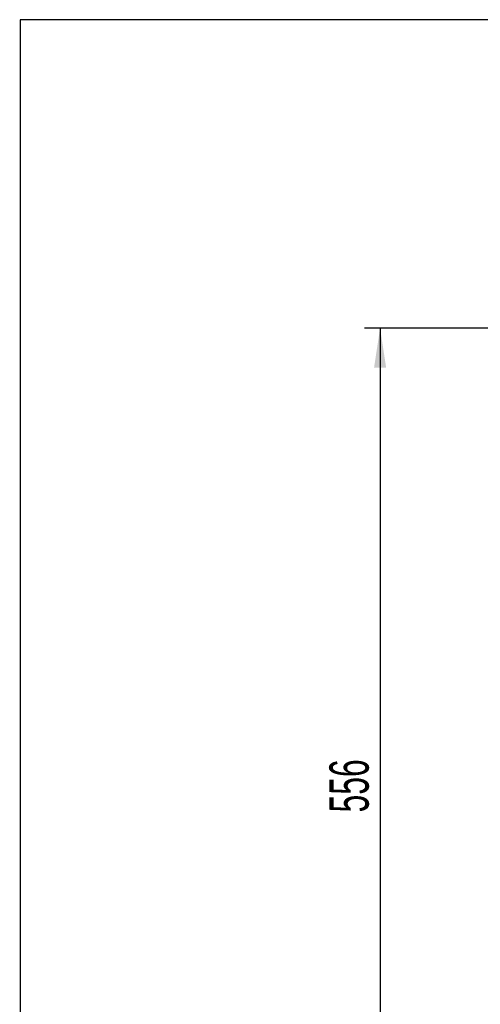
# Model space of a CAD drawing. Header units: millimetres. Extents: x 50 to 2915, y 50 to 2050.
# Tile 9 of 48: x 50 to 343, y 1425 to 2050. Entities that reach past the tile are written whole.
import ezdxf

# ---------------------------------------------------------------- set-up
doc = ezdxf.new("R2010")
doc.units = ezdxf.units.MM
doc.header["$LTSCALE"] = 10
doc.layers.add('DIM', color=7, linetype='Continuous')
doc.styles.add('SLDTEXTSTYLE1', font='TXT', dxfattribs={"width": 0.605})
doc.dimstyles.new('SLDDIMSTYLE0', dxfattribs={"dimtxt": 25, "dimasz": 25, "dimexe": 0, "dimexo": 0.0625, "dimgap": 6.25, "dimtad": 1, "dimrnd": 1e-09, "dimzin": 12, "dimdsep": 46, "dimtxsty": 'SLDTEXTSTYLE1', "dimsah": 1, "dimcen": 0.09, "dimadec": 0, "dimazin": 3, "dimtfac": 1, "dimtofl": 0, "dimtmove": 0, "dimatfit": 3, "dimfxl": 1, "dimfrac": 2, "dimtolj": 1, "dimtzin": 12, "dimarcsym": 0})

# ---------------------------------------------------------------- blocks, each defined once
blk = doc.blocks.new('_D_3')
at = {"layer": 'DIM'}
for p, q in [((404.79, 1854.42), (269.17, 1854.42)), ((279.17, 1854.42), (279.17, 1298.42)), ((404.79, 1298.42), (269.17, 1298.42))]:
    blk.add_line(p, q, dxfattribs=at)
for points in [[(279.17, 1854.42), (275.33, 1829.42), (283.02, 1829.42)], [(279.17, 1298.42), (283.02, 1323.42), (275.33, 1323.42)]]:
    blk.add_solid(points, dxfattribs=at)
at = {"layer": 'DIM', "insert": (246.94, 1546.82), "char_height": 25, "attachment_point": 1, "rotation": 90, "style": 'SLDTEXTSTYLE1'}
blk.add_mtext('556', dxfattribs=at)

msp = doc.modelspace()

# ---------------------------------------------------------------- linework, layer by layer
at = {"color": 7, "linetype": 'Continuous', "lineweight": 30}
for p, q in [((50.339, 2050.486), (50, 50.486)), ((2912.557, 2050), (50.339, 2050.486))]:
    msp.add_line(p, q, dxfattribs=at)

# ---------------------------------------------------------------- dimensions: what is measured, and where the dimension line sits
at = {"layer": 'DIM'}
dim = msp.add_linear_dim(base=(279.171, 1298.421), p1=(414.793, 1854.421), p2=(414.793, 1298.421), angle=90, dimstyle='SLDDIMSTYLE0', dxfattribs=at)
dim.commit()
dim.dimension.update_dxf_attribs({"geometry": '_D_3', "text_midpoint": (279.171, 1575.461), "dimtype": 160})

doc.saveas('drawing.dxf')
